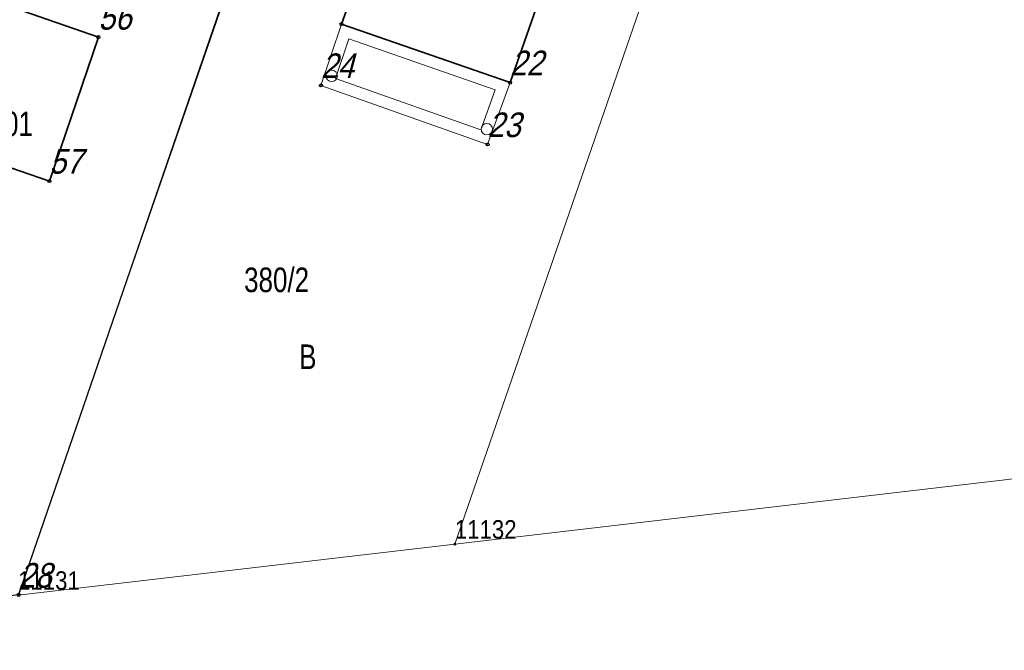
# Model space of a CAD drawing. Header units: metres. Extents: x 5548743 to 5556416, y 5707500 to 5714000.
# Tile 12 of 244: x 5551468 to 5551528, y 5711310 to 5711349. Entities that reach past the tile are written whole.
import ezdxf
from ezdxf.enums import TextEntityAlignment as Align

# ---------------------------------------------------------------- set-up
doc = ezdxf.new("R2010")
doc.units = ezdxf.units.M
doc.linetypes.add('219-1000', pattern=[0])
doc.layers.get('0').update_dxf_attribs({"color": 2, "lineweight": 5})
doc.styles.get("Standard").update_dxf_attribs({"font": 'Working1250', "width": 0.75})
doc.linetypes.add('902-1000', pattern='A,5,0,[1,ksztalty.shx,S=1,R=0,X=0,Y=0],5', length=10)

# ---------------------------------------------------------------- blocks, each defined once
blk = doc.blocks.new('311')
at = {"color": 0, "linetype": 'Continuous', "lineweight": 0}
blk.add_circle((0, 0), 0.35, dxfattribs=at)
blk = doc.blocks.new('PUNKTBUD')
at = {"color": 0}
blk.add_circle((0, 0), 0.09, dxfattribs=at)
blk = doc.blocks.new('203')
at = {"linetype": 'Continuous', "lineweight": 0}
h = blk.add_hatch(color=0, dxfattribs=at)
edge = h.paths.add_edge_path()
edge.add_arc((0, 0), 0.09, 0, 360)
blk = doc.blocks.new('PIKIETAW1891')
at = {"color": 0}
blk.add_circle((0, 0), 0.09, dxfattribs=at)

msp = doc.modelspace()

# ---------------------------------------------------------------- linework, layer by layer
at = {"layer": '217-kontur klasyfikacyjny', "color": 3, "linetype": 'CONTINUOUS', "lineweight": 18, "flags": 128}
for points in [[(5551514.29, 5711374.38), (5551494.29, 5711316.54)], [(5551494.29, 5711316.54), (5551467.64, 5711313.42)]]:
    msp.add_lwpolyline(points, dxfattribs=at)
at = {"layer": '218-kontur użytku gruntowego', "color": 3, "linetype": 'CONTINUOUS', "lineweight": 18, "flags": 128}
for points in [[(5551514.29, 5711374.38), (5551494.29, 5711316.54)], [(5551494.29, 5711316.54), (5551514.29, 5711374.38)], [(5551467.64, 5711313.42), (5551483.36, 5711358.89)], [(5551483.36, 5711358.89), (5551467.64, 5711313.42)], [(5551494.29, 5711316.54), (5551467.64, 5711313.42)], [(5551467.64, 5711313.42), (5551494.29, 5711316.54)]]:
    msp.add_lwpolyline(points, dxfattribs=at)
at = {"layer": '219-działka ewidencyjna', "color": 7, "linetype": '219-1000', "lineweight": 18, "flags": 128}
for points in [[(5551514.29, 5711374.38), (5551494.29, 5711316.54)], [(5551467.64, 5711313.42), (5551483.36, 5711358.89)], [(5551494.29, 5711316.54), (5551547.34, 5711322.74)], [(5551467.64, 5711313.42), (5551494.29, 5711316.54)]]:
    msp.add_lwpolyline(points, dxfattribs=at)
at = {"layer": '312-budynek ewidencyjny', "color": 7, "linetype": 'CONTINUOUS', "lineweight": 35, "flags": 128}
for points in [[(5551487.37, 5711348.24), (5551490.58, 5711357.24)], [(5551500.81, 5711353.7), (5551497.66, 5711344.67)], [(5551467.91, 5711349.04), (5551472.54, 5711347.45)], [(5551497.66, 5711344.67), (5551487.37, 5711348.24)], [(5551472.54, 5711347.45), (5551469.55, 5711338.67)], [(5551469.55, 5711338.67), (5551463.63, 5711340.69)]]:
    msp.add_lwpolyline(points, dxfattribs=at)
at = {"layer": 'ogrodzenie trwałe', "color": 7, "linetype": '902-1000', "lineweight": 25, "flags": 128}
msp.add_lwpolyline([(5551479.4, 5711358.81), (5551483.07, 5711358.19), (5551467.67, 5711313.44), (5551440.89, 5711310.07), (5551460.2, 5711367.24), (5551470.63, 5711367.69), (5551470.33, 5711360.13), (5551472.16, 5711359.85)], dxfattribs=at)
at = {"layer": 'taras', "color": 0, "lineweight": 18}
for p, q in [((5551486.12, 5711344.5), (5551487.37, 5711348.24)), ((5551487.37, 5711348.24), (5551497.66, 5711344.67)), ((5551487.003, 5711344.931), (5551487.817, 5711347.333)), ((5551487.817, 5711347.333), (5551496.744, 5711344.234)), ((5551495.867, 5711341.797), (5551487.003, 5711344.931)), ((5551497.66, 5711344.67), (5551496.29, 5711340.9)), ((5551496.29, 5711340.9), (5551486.12, 5711344.5)), ((5551496.744, 5711344.234), (5551495.867, 5711341.797))]:
    msp.add_line(p, q, dxfattribs=at)

# ---------------------------------------------------------------- block references
at = {"layer": '203-punkt graniczny', "color": 7, "linetype": 'CONTINUOUS', "lineweight": 18}
msp.add_blockref('203', (5551494.29, 5711316.54), dxfattribs=at)
at = {"layer": '311-podpora', "color": 7, "linetype": 'CONTINUOUS', "lineweight": 18}
for p in [(5551486.77, 5711345.08), (5551496.24, 5711341.83)]:
    msp.add_blockref('311', p, dxfattribs=at)
at = {"layer": 'Punkt budynku', "color": 5, "linetype": 'CONTINUOUS', "lineweight": 13}
for p in [(5551487.37, 5711348.24), (5551472.54, 5711347.45), (5551497.66, 5711344.67), (5551486.12, 5711344.5), (5551496.29, 5711340.9), (5551469.55, 5711338.67)]:
    msp.add_blockref('PUNKTBUD', p, dxfattribs=at)
at = {"layer": 'Punkt roboczy BDOT GESUT K1', "color": 6, "linetype": 'CONTINUOUS', "lineweight": 18}
msp.add_blockref('PIKIETAW1891', (5551467.67, 5711313.44), dxfattribs=at)

# ---------------------------------------------------------------- texts
at = {"layer": '203-punkt graniczny-Atr103', "color": 7, "width": 0.9}
for s, p in [('11132', (5551494.29, 5711316.54)), ('11132', (5551494.29, 5711316.54)), ('11131', (5551467.64, 5711313.42)), ('11131', (5551467.64, 5711313.42))]:
    msp.add_text(s, height=1.125, dxfattribs=at).set_placement(p, align=Align.BOTTOM_LEFT)
at = {"layer": '210-oznaczenie konturu użytku gruntowego', "color": 3, "linetype": 'CONTINUOUS', "lineweight": 18, "width": 0.79}
msp.add_text('B', height=1.5, dxfattribs=at).set_placement((5551484.79, 5711327.21))
at = {"layer": '211-numer działki ewidencyjnej', "color": 7, "linetype": 'CONTINUOUS', "lineweight": 18, "width": 0.79}
msp.add_text('380/2', height=1.5, dxfattribs=at).set_placement((5551481.43, 5711333.4), align=Align.TOP_LEFT)
at = {"layer": '312-oznaczenie budynku ewidencyjnego', "color": 7, "linetype": 'CONTINUOUS', "lineweight": 18, "width": 0.79}
msp.add_text('2201', height=1.5, dxfattribs=at).set_placement((5551465.02, 5711341.41))
at = {"layer": 'Punkt budynku-Atr103', "color": 5, "oblique": 15, "width": 0.9}
for s, p in [('56', (5551472.54, 5711347.45)), ('22', (5551497.66, 5711344.67)), ('57', (5551469.55, 5711338.67))]:
    msp.add_text(s, height=1.5, dxfattribs=at).set_placement(p, align=Align.BOTTOM_LEFT)
at = {"layer": 'Punkt budynku-Atr104', "color": 5, "oblique": 15, "width": 0.9}
for s, p in [('24', (5551486.12, 5711344.5)), ('23', (5551496.29, 5711340.9))]:
    msp.add_text(s, height=1.5, dxfattribs=at).set_placement(p, align=Align.BOTTOM_LEFT)
at = {"layer": 'Punkt roboczy BDOT GESUT K1-Atr103', "color": 6, "oblique": 15, "width": 0.9}
msp.add_text('28', height=1.5, dxfattribs=at).set_placement((5551467.67, 5711313.44), align=Align.BOTTOM_LEFT)

doc.saveas('drawing.dxf')
